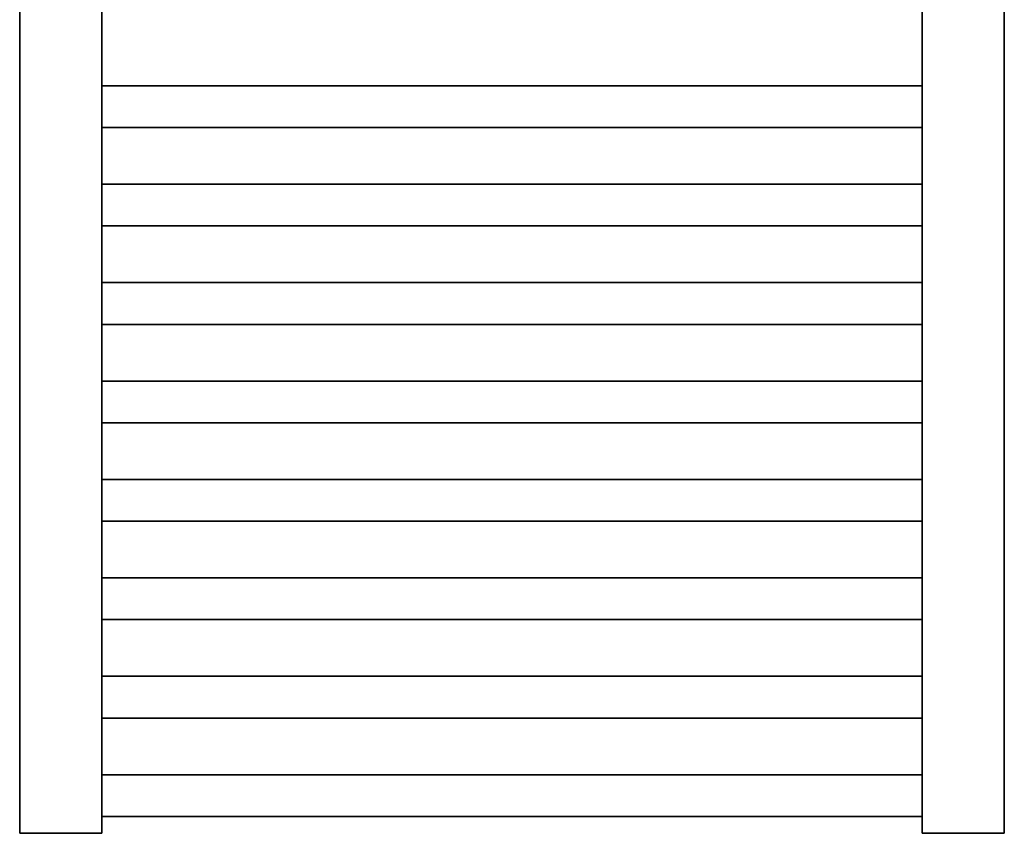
# Model space of a CAD drawing. Header units: millimetres. Extents: x 1279 to 58476, y -6899 to 74987.
# Tile 91 of 157: x 26622 to 27222, y -6385 to -5889. Entities that reach past the tile are written whole.
import ezdxf

# ---------------------------------------------------------------- set-up
doc = ezdxf.new("R2010")
doc.units = ezdxf.units.MM
doc.layers.add('UT_ZAŘÍZENÍ - OT', color=3, linetype='Continuous', lineweight=35)

msp = doc.modelspace()

# ---------------------------------------------------------------- linework, layer by layer
at = {"layer": 'UT_ZAŘÍZENÍ - OT', "linetype": 'Continuous'}
for p, q in [((26621.64, -4565.42), (26621.64, -6385.42)), ((26671.64, -6385.42), (26671.64, -4565.42)), ((27171.64, -4565.42), (27171.64, -6385.42)), ((27221.64, -6385.42), (27221.64, -4565.42)), ((26671.64, -5929.69), (27171.64, -5929.69)), ((26671.64, -5929.69), (27171.64, -5929.69)), ((26671.64, -5929.69), (27171.64, -5929.69)), ((26671.64, -5929.69), (27171.64, -5929.69)), ((26671.64, -5929.69), (27171.64, -5929.69)), ((26671.64, -5929.69), (27171.64, -5929.69)), ((26671.64, -5929.69), (27171.64, -5929.69)), ((26671.64, -5929.69), (27171.64, -5929.69)), ((26671.64, -5929.69), (27171.64, -5929.69)), ((26671.64, -5929.69), (27171.64, -5929.69)), ((26671.64, -5929.69), (27171.64, -5929.69)), ((26671.64, -5929.69), (27171.64, -5929.69)), ((26671.64, -5929.69), (27171.64, -5929.69)), ((26671.64, -5929.69), (27171.64, -5929.69)), ((26671.64, -5929.69), (27171.64, -5929.69)), ((26671.64, -5929.69), (27171.64, -5929.69)), ((26671.64, -5929.69), (27171.64, -5929.69)), ((26671.64, -5929.69), (27171.64, -5929.69)), ((26671.64, -5929.69), (27171.64, -5929.69)), ((26671.64, -5929.69), (27171.64, -5929.69)), ((26671.64, -5929.69), (27171.64, -5929.69)), ((26671.64, -5929.69), (27171.64, -5929.69)), ((26671.64, -5929.69), (27171.64, -5929.69)), ((26671.64, -5929.69), (27171.64, -5929.69)), ((26671.64, -5929.69), (27171.64, -5929.69)), ((26671.64, -5929.69), (27171.64, -5929.69)), ((26671.64, -5929.69), (27171.64, -5929.69)), ((26671.64, -5929.69), (27171.64, -5929.69)), ((26671.64, -5929.69), (27171.64, -5929.69)), ((26671.64, -5929.69), (27171.64, -5929.69)), ((26671.64, -5929.69), (27171.64, -5929.69)), ((26671.64, -5929.69), (27171.64, -5929.69)), ((26671.64, -5929.69), (27171.64, -5929.69)), ((26671.64, -5929.69), (27171.64, -5929.69)), ((26671.64, -5955.15), (27171.64, -5955.15)), ((26671.64, -5955.15), (27171.64, -5955.15)), ((26671.64, -5955.15), (27171.64, -5955.15)), ((26671.64, -5955.15), (27171.64, -5955.15)), ((26671.64, -5955.15), (27171.64, -5955.15)), ((26671.64, -5955.15), (27171.64, -5955.15)), ((26671.64, -5955.15), (27171.64, -5955.15)), ((26671.64, -5955.15), (27171.64, -5955.15)), ((26671.64, -5955.15), (27171.64, -5955.15)), ((26671.64, -5955.15), (27171.64, -5955.15)), ((26671.64, -5955.15), (27171.64, -5955.15)), ((26671.64, -5955.15), (27171.64, -5955.15)), ((26671.64, -5955.15), (27171.64, -5955.15)), ((26671.64, -5955.15), (27171.64, -5955.15)), ((26671.64, -5955.15), (27171.64, -5955.15)), ((26671.64, -5955.15), (27171.64, -5955.15)), ((26671.64, -5955.15), (27171.64, -5955.15)), ((26671.64, -5955.15), (27171.64, -5955.15)), ((26671.64, -5955.15), (27171.64, -5955.15)), ((26671.64, -5955.15), (27171.64, -5955.15)), ((26671.64, -5955.15), (27171.64, -5955.15)), ((26671.64, -5955.15), (27171.64, -5955.15)), ((26671.64, -5955.15), (27171.64, -5955.15)), ((26671.64, -5955.15), (27171.64, -5955.15)), ((26671.64, -5955.15), (27171.64, -5955.15)), ((26671.64, -5955.15), (27171.64, -5955.15)), ((26671.64, -5955.15), (27171.64, -5955.15)), ((26671.64, -5955.15), (27171.64, -5955.15)), ((26671.64, -5955.15), (27171.64, -5955.15)), ((26671.64, -5955.15), (27171.64, -5955.15)), ((26671.64, -5955.15), (27171.64, -5955.15)), ((26671.64, -5955.15), (27171.64, -5955.15)), ((26671.64, -5955.15), (27171.64, -5955.15)), ((26671.64, -5955.15), (27171.64, -5955.15)), ((26671.64, -5989.69), (27171.64, -5989.69)), ((26671.64, -5989.69), (27171.64, -5989.69)), ((26671.64, -5989.69), (27171.64, -5989.69)), ((26671.64, -5989.69), (27171.64, -5989.69)), ((26671.64, -5989.69), (27171.64, -5989.69)), ((26671.64, -5989.69), (27171.64, -5989.69)), ((26671.64, -5989.69), (27171.64, -5989.69)), ((26671.64, -5989.69), (27171.64, -5989.69)), ((26671.64, -5989.69), (27171.64, -5989.69)), ((26671.64, -5989.69), (27171.64, -5989.69)), ((26671.64, -5989.69), (27171.64, -5989.69)), ((26671.64, -5989.69), (27171.64, -5989.69)), ((26671.64, -5989.69), (27171.64, -5989.69)), ((26671.64, -5989.69), (27171.64, -5989.69)), ((26671.64, -5989.69), (27171.64, -5989.69)), ((26671.64, -5989.69), (27171.64, -5989.69)), ((26671.64, -5989.69), (27171.64, -5989.69)), ((26671.64, -5989.69), (27171.64, -5989.69)), ((26671.64, -5989.69), (27171.64, -5989.69)), ((26671.64, -5989.69), (27171.64, -5989.69)), ((26671.64, -5989.69), (27171.64, -5989.69)), ((26671.64, -5989.69), (27171.64, -5989.69)), ((26671.64, -5989.69), (27171.64, -5989.69)), ((26671.64, -5989.69), (27171.64, -5989.69)), ((26671.64, -5989.69), (27171.64, -5989.69)), ((26671.64, -5989.69), (27171.64, -5989.69)), ((26671.64, -5989.69), (27171.64, -5989.69)), ((26671.64, -5989.69), (27171.64, -5989.69)), ((26671.64, -5989.69), (27171.64, -5989.69)), ((26671.64, -5989.69), (27171.64, -5989.69)), ((26671.64, -5989.69), (27171.64, -5989.69)), ((26671.64, -5989.69), (27171.64, -5989.69)), ((26671.64, -5989.69), (27171.64, -5989.69)), ((26671.64, -5989.69), (27171.64, -5989.69)), ((26671.64, -6015.15), (27171.64, -6015.15)), ((26671.64, -6015.15), (27171.64, -6015.15)), ((26671.64, -6015.15), (27171.64, -6015.15)), ((26671.64, -6015.15), (27171.64, -6015.15)), ((26671.64, -6015.15), (27171.64, -6015.15)), ((26671.64, -6015.15), (27171.64, -6015.15)), ((26671.64, -6015.15), (27171.64, -6015.15)), ((26671.64, -6015.15), (27171.64, -6015.15)), ((26671.64, -6015.15), (27171.64, -6015.15)), ((26671.64, -6015.15), (27171.64, -6015.15)), ((26671.64, -6015.15), (27171.64, -6015.15)), ((26671.64, -6015.15), (27171.64, -6015.15)), ((26671.64, -6015.15), (27171.64, -6015.15)), ((26671.64, -6015.15), (27171.64, -6015.15)), ((26671.64, -6015.15), (27171.64, -6015.15)), ((26671.64, -6015.15), (27171.64, -6015.15)), ((26671.64, -6015.15), (27171.64, -6015.15)), ((26671.64, -6015.15), (27171.64, -6015.15)), ((26671.64, -6015.15), (27171.64, -6015.15)), ((26671.64, -6015.15), (27171.64, -6015.15)), ((26671.64, -6015.15), (27171.64, -6015.15)), ((26671.64, -6015.15), (27171.64, -6015.15)), ((26671.64, -6015.15), (27171.64, -6015.15)), ((26671.64, -6015.15), (27171.64, -6015.15)), ((26671.64, -6015.15), (27171.64, -6015.15)), ((26671.64, -6015.15), (27171.64, -6015.15)), ((26671.64, -6015.15), (27171.64, -6015.15)), ((26671.64, -6015.15), (27171.64, -6015.15)), ((26671.64, -6015.15), (27171.64, -6015.15)), ((26671.64, -6015.15), (27171.64, -6015.15)), ((26671.64, -6015.15), (27171.64, -6015.15)), ((26671.64, -6015.15), (27171.64, -6015.15)), ((26671.64, -6015.15), (27171.64, -6015.15)), ((26671.64, -6015.15), (27171.64, -6015.15)), ((26671.64, -6049.69), (27171.64, -6049.69)), ((26671.64, -6049.69), (27171.64, -6049.69)), ((26671.64, -6049.69), (27171.64, -6049.69)), ((26671.64, -6049.69), (27171.64, -6049.69)), ((26671.64, -6049.69), (27171.64, -6049.69)), ((26671.64, -6049.69), (27171.64, -6049.69)), ((26671.64, -6049.69), (27171.64, -6049.69)), ((26671.64, -6049.69), (27171.64, -6049.69)), ((26671.64, -6049.69), (27171.64, -6049.69)), ((26671.64, -6049.69), (27171.64, -6049.69)), ((26671.64, -6049.69), (27171.64, -6049.69)), ((26671.64, -6049.69), (27171.64, -6049.69)), ((26671.64, -6049.69), (27171.64, -6049.69)), ((26671.64, -6049.69), (27171.64, -6049.69)), ((26671.64, -6049.69), (27171.64, -6049.69)), ((26671.64, -6049.69), (27171.64, -6049.69)), ((26671.64, -6049.69), (27171.64, -6049.69)), ((26671.64, -6049.69), (27171.64, -6049.69)), ((26671.64, -6049.69), (27171.64, -6049.69)), ((26671.64, -6049.69), (27171.64, -6049.69)), ((26671.64, -6049.69), (27171.64, -6049.69)), ((26671.64, -6049.69), (27171.64, -6049.69)), ((26671.64, -6049.69), (27171.64, -6049.69)), ((26671.64, -6049.69), (27171.64, -6049.69)), ((26671.64, -6049.69), (27171.64, -6049.69)), ((26671.64, -6049.69), (27171.64, -6049.69)), ((26671.64, -6049.69), (27171.64, -6049.69)), ((26671.64, -6049.69), (27171.64, -6049.69)), ((26671.64, -6049.69), (27171.64, -6049.69)), ((26671.64, -6049.69), (27171.64, -6049.69)), ((26671.64, -6049.69), (27171.64, -6049.69)), ((26671.64, -6049.69), (27171.64, -6049.69)), ((26671.64, -6049.69), (27171.64, -6049.69)), ((26671.64, -6049.69), (27171.64, -6049.69)), ((26671.64, -6075.15), (27171.64, -6075.15)), ((26671.64, -6075.15), (27171.64, -6075.15)), ((26671.64, -6075.15), (27171.64, -6075.15)), ((26671.64, -6075.15), (27171.64, -6075.15)), ((26671.64, -6075.15), (27171.64, -6075.15)), ((26671.64, -6075.15), (27171.64, -6075.15)), ((26671.64, -6075.15), (27171.64, -6075.15)), ((26671.64, -6075.15), (27171.64, -6075.15)), ((26671.64, -6075.15), (27171.64, -6075.15)), ((26671.64, -6075.15), (27171.64, -6075.15)), ((26671.64, -6075.15), (27171.64, -6075.15)), ((26671.64, -6075.15), (27171.64, -6075.15)), ((26671.64, -6075.15), (27171.64, -6075.15)), ((26671.64, -6075.15), (27171.64, -6075.15)), ((26671.64, -6075.15), (27171.64, -6075.15)), ((26671.64, -6075.15), (27171.64, -6075.15)), ((26671.64, -6075.15), (27171.64, -6075.15)), ((26671.64, -6075.15), (27171.64, -6075.15)), ((26671.64, -6075.15), (27171.64, -6075.15)), ((26671.64, -6075.15), (27171.64, -6075.15)), ((26671.64, -6075.15), (27171.64, -6075.15)), ((26671.64, -6075.15), (27171.64, -6075.15)), ((26671.64, -6075.15), (27171.64, -6075.15)), ((26671.64, -6075.15), (27171.64, -6075.15)), ((26671.64, -6075.15), (27171.64, -6075.15)), ((26671.64, -6075.15), (27171.64, -6075.15)), ((26671.64, -6075.15), (27171.64, -6075.15)), ((26671.64, -6075.15), (27171.64, -6075.15)), ((26671.64, -6075.15), (27171.64, -6075.15)), ((26671.64, -6075.15), (27171.64, -6075.15)), ((26671.64, -6075.15), (27171.64, -6075.15)), ((26671.64, -6075.15), (27171.64, -6075.15)), ((26671.64, -6075.15), (27171.64, -6075.15)), ((26671.64, -6075.15), (27171.64, -6075.15)), ((26671.64, -6109.69), (27171.64, -6109.69)), ((26671.64, -6109.69), (27171.64, -6109.69)), ((26671.64, -6109.69), (27171.64, -6109.69)), ((26671.64, -6109.69), (27171.64, -6109.69)), ((26671.64, -6109.69), (27171.64, -6109.69)), ((26671.64, -6109.69), (27171.64, -6109.69)), ((26671.64, -6109.69), (27171.64, -6109.69)), ((26671.64, -6109.69), (27171.64, -6109.69)), ((26671.64, -6109.69), (27171.64, -6109.69)), ((26671.64, -6109.69), (27171.64, -6109.69)), ((26671.64, -6109.69), (27171.64, -6109.69)), ((26671.64, -6109.69), (27171.64, -6109.69)), ((26671.64, -6109.69), (27171.64, -6109.69)), ((26671.64, -6109.69), (27171.64, -6109.69)), ((26671.64, -6109.69), (27171.64, -6109.69)), ((26671.64, -6109.69), (27171.64, -6109.69)), ((26671.64, -6109.69), (27171.64, -6109.69)), ((26671.64, -6109.69), (27171.64, -6109.69)), ((26671.64, -6109.69), (27171.64, -6109.69)), ((26671.64, -6109.69), (27171.64, -6109.69)), ((26671.64, -6109.69), (27171.64, -6109.69)), ((26671.64, -6109.69), (27171.64, -6109.69)), ((26671.64, -6109.69), (27171.64, -6109.69)), ((26671.64, -6109.69), (27171.64, -6109.69)), ((26671.64, -6109.69), (27171.64, -6109.69)), ((26671.64, -6109.69), (27171.64, -6109.69)), ((26671.64, -6109.69), (27171.64, -6109.69)), ((26671.64, -6109.69), (27171.64, -6109.69)), ((26671.64, -6109.69), (27171.64, -6109.69)), ((26671.64, -6109.69), (27171.64, -6109.69)), ((26671.64, -6109.69), (27171.64, -6109.69)), ((26671.64, -6109.69), (27171.64, -6109.69)), ((26671.64, -6109.69), (27171.64, -6109.69)), ((26671.64, -6109.69), (27171.64, -6109.69)), ((26671.64, -6135.15), (27171.64, -6135.15)), ((26671.64, -6135.15), (27171.64, -6135.15)), ((26671.64, -6135.15), (27171.64, -6135.15)), ((26671.64, -6135.15), (27171.64, -6135.15)), ((26671.64, -6135.15), (27171.64, -6135.15)), ((26671.64, -6135.15), (27171.64, -6135.15)), ((26671.64, -6135.15), (27171.64, -6135.15)), ((26671.64, -6135.15), (27171.64, -6135.15)), ((26671.64, -6135.15), (27171.64, -6135.15)), ((26671.64, -6135.15), (27171.64, -6135.15)), ((26671.64, -6135.15), (27171.64, -6135.15)), ((26671.64, -6135.15), (27171.64, -6135.15)), ((26671.64, -6135.15), (27171.64, -6135.15)), ((26671.64, -6135.15), (27171.64, -6135.15)), ((26671.64, -6135.15), (27171.64, -6135.15)), ((26671.64, -6135.15), (27171.64, -6135.15)), ((26671.64, -6135.15), (27171.64, -6135.15)), ((26671.64, -6135.15), (27171.64, -6135.15)), ((26671.64, -6135.15), (27171.64, -6135.15)), ((26671.64, -6135.15), (27171.64, -6135.15)), ((26671.64, -6135.15), (27171.64, -6135.15)), ((26671.64, -6135.15), (27171.64, -6135.15)), ((26671.64, -6135.15), (27171.64, -6135.15)), ((26671.64, -6135.15), (27171.64, -6135.15)), ((26671.64, -6135.15), (27171.64, -6135.15)), ((26671.64, -6135.15), (27171.64, -6135.15)), ((26671.64, -6135.15), (27171.64, -6135.15)), ((26671.64, -6135.15), (27171.64, -6135.15)), ((26671.64, -6135.15), (27171.64, -6135.15)), ((26671.64, -6135.15), (27171.64, -6135.15)), ((26671.64, -6135.15), (27171.64, -6135.15)), ((26671.64, -6135.15), (27171.64, -6135.15)), ((26671.64, -6135.15), (27171.64, -6135.15)), ((26671.64, -6135.15), (27171.64, -6135.15)), ((26671.64, -6169.69), (27171.64, -6169.69)), ((26671.64, -6169.69), (27171.64, -6169.69)), ((26671.64, -6169.69), (27171.64, -6169.69)), ((26671.64, -6169.69), (27171.64, -6169.69)), ((26671.64, -6169.69), (27171.64, -6169.69)), ((26671.64, -6169.69), (27171.64, -6169.69)), ((26671.64, -6169.69), (27171.64, -6169.69)), ((26671.64, -6169.69), (27171.64, -6169.69)), ((26671.64, -6169.69), (27171.64, -6169.69)), ((26671.64, -6169.69), (27171.64, -6169.69)), ((26671.64, -6169.69), (27171.64, -6169.69)), ((26671.64, -6169.69), (27171.64, -6169.69)), ((26671.64, -6169.69), (27171.64, -6169.69)), ((26671.64, -6169.69), (27171.64, -6169.69)), ((26671.64, -6169.69), (27171.64, -6169.69)), ((26671.64, -6169.69), (27171.64, -6169.69)), ((26671.64, -6169.69), (27171.64, -6169.69)), ((26671.64, -6169.69), (27171.64, -6169.69)), ((26671.64, -6169.69), (27171.64, -6169.69)), ((26671.64, -6169.69), (27171.64, -6169.69)), ((26671.64, -6169.69), (27171.64, -6169.69)), ((26671.64, -6169.69), (27171.64, -6169.69)), ((26671.64, -6169.69), (27171.64, -6169.69)), ((26671.64, -6169.69), (27171.64, -6169.69)), ((26671.64, -6169.69), (27171.64, -6169.69)), ((26671.64, -6169.69), (27171.64, -6169.69)), ((26671.64, -6169.69), (27171.64, -6169.69)), ((26671.64, -6169.69), (27171.64, -6169.69)), ((26671.64, -6169.69), (27171.64, -6169.69)), ((26671.64, -6169.69), (27171.64, -6169.69)), ((26671.64, -6169.69), (27171.64, -6169.69)), ((26671.64, -6169.69), (27171.64, -6169.69)), ((26671.64, -6169.69), (27171.64, -6169.69)), ((26671.64, -6169.69), (27171.64, -6169.69)), ((26671.64, -6195.15), (27171.64, -6195.15)), ((26671.64, -6195.15), (27171.64, -6195.15)), ((26671.64, -6195.15), (27171.64, -6195.15)), ((26671.64, -6195.15), (27171.64, -6195.15)), ((26671.64, -6195.15), (27171.64, -6195.15)), ((26671.64, -6195.15), (27171.64, -6195.15)), ((26671.64, -6195.15), (27171.64, -6195.15)), ((26671.64, -6195.15), (27171.64, -6195.15)), ((26671.64, -6195.15), (27171.64, -6195.15)), ((26671.64, -6195.15), (27171.64, -6195.15)), ((26671.64, -6195.15), (27171.64, -6195.15)), ((26671.64, -6195.15), (27171.64, -6195.15)), ((26671.64, -6195.15), (27171.64, -6195.15)), ((26671.64, -6195.15), (27171.64, -6195.15)), ((26671.64, -6195.15), (27171.64, -6195.15)), ((26671.64, -6195.15), (27171.64, -6195.15)), ((26671.64, -6195.15), (27171.64, -6195.15)), ((26671.64, -6195.15), (27171.64, -6195.15)), ((26671.64, -6195.15), (27171.64, -6195.15)), ((26671.64, -6195.15), (27171.64, -6195.15)), ((26671.64, -6195.15), (27171.64, -6195.15)), ((26671.64, -6195.15), (27171.64, -6195.15)), ((26671.64, -6195.15), (27171.64, -6195.15)), ((26671.64, -6195.15), (27171.64, -6195.15)), ((26671.64, -6195.15), (27171.64, -6195.15)), ((26671.64, -6195.15), (27171.64, -6195.15)), ((26671.64, -6195.15), (27171.64, -6195.15)), ((26671.64, -6195.15), (27171.64, -6195.15)), ((26671.64, -6195.15), (27171.64, -6195.15)), ((26671.64, -6195.15), (27171.64, -6195.15)), ((26671.64, -6195.15), (27171.64, -6195.15)), ((26671.64, -6195.15), (27171.64, -6195.15)), ((26671.64, -6195.15), (27171.64, -6195.15)), ((26671.64, -6195.15), (27171.64, -6195.15)), ((26671.64, -6229.69), (27171.64, -6229.69)), ((26671.64, -6229.69), (27171.64, -6229.69)), ((26671.64, -6229.69), (27171.64, -6229.69)), ((26671.64, -6229.69), (27171.64, -6229.69)), ((26671.64, -6229.69), (27171.64, -6229.69)), ((26671.64, -6229.69), (27171.64, -6229.69)), ((26671.64, -6229.69), (27171.64, -6229.69)), ((26671.64, -6229.69), (27171.64, -6229.69)), ((26671.64, -6229.69), (27171.64, -6229.69)), ((26671.64, -6229.69), (27171.64, -6229.69)), ((26671.64, -6229.69), (27171.64, -6229.69)), ((26671.64, -6229.69), (27171.64, -6229.69)), ((26671.64, -6229.69), (27171.64, -6229.69)), ((26671.64, -6229.69), (27171.64, -6229.69)), ((26671.64, -6229.69), (27171.64, -6229.69)), ((26671.64, -6229.69), (27171.64, -6229.69)), ((26671.64, -6229.69), (27171.64, -6229.69)), ((26671.64, -6229.69), (27171.64, -6229.69)), ((26671.64, -6229.69), (27171.64, -6229.69)), ((26671.64, -6229.69), (27171.64, -6229.69)), ((26671.64, -6229.69), (27171.64, -6229.69)), ((26671.64, -6229.69), (27171.64, -6229.69)), ((26671.64, -6229.69), (27171.64, -6229.69)), ((26671.64, -6229.69), (27171.64, -6229.69)), ((26671.64, -6229.69), (27171.64, -6229.69)), ((26671.64, -6229.69), (27171.64, -6229.69)), ((26671.64, -6229.69), (27171.64, -6229.69)), ((26671.64, -6229.69), (27171.64, -6229.69)), ((26671.64, -6229.69), (27171.64, -6229.69)), ((26671.64, -6229.69), (27171.64, -6229.69)), ((26671.64, -6229.69), (27171.64, -6229.69)), ((26671.64, -6229.69), (27171.64, -6229.69)), ((26671.64, -6229.69), (27171.64, -6229.69)), ((26671.64, -6229.69), (27171.64, -6229.69)), ((26671.64, -6255.15), (27171.64, -6255.15)), ((26671.64, -6255.15), (27171.64, -6255.15)), ((26671.64, -6255.15), (27171.64, -6255.15)), ((26671.64, -6255.15), (27171.64, -6255.15)), ((26671.64, -6255.15), (27171.64, -6255.15)), ((26671.64, -6255.15), (27171.64, -6255.15)), ((26671.64, -6255.15), (27171.64, -6255.15)), ((26671.64, -6255.15), (27171.64, -6255.15)), ((26671.64, -6255.15), (27171.64, -6255.15)), ((26671.64, -6255.15), (27171.64, -6255.15)), ((26671.64, -6255.15), (27171.64, -6255.15)), ((26671.64, -6255.15), (27171.64, -6255.15)), ((26671.64, -6255.15), (27171.64, -6255.15)), ((26671.64, -6255.15), (27171.64, -6255.15)), ((26671.64, -6255.15), (27171.64, -6255.15)), ((26671.64, -6255.15), (27171.64, -6255.15)), ((26671.64, -6255.15), (27171.64, -6255.15)), ((26671.64, -6255.15), (27171.64, -6255.15)), ((26671.64, -6255.15), (27171.64, -6255.15)), ((26671.64, -6255.15), (27171.64, -6255.15)), ((26671.64, -6255.15), (27171.64, -6255.15)), ((26671.64, -6255.15), (27171.64, -6255.15)), ((26671.64, -6255.15), (27171.64, -6255.15)), ((26671.64, -6255.15), (27171.64, -6255.15)), ((26671.64, -6255.15), (27171.64, -6255.15)), ((26671.64, -6255.15), (27171.64, -6255.15)), ((26671.64, -6255.15), (27171.64, -6255.15)), ((26671.64, -6255.15), (27171.64, -6255.15)), ((26671.64, -6255.15), (27171.64, -6255.15)), ((26671.64, -6255.15), (27171.64, -6255.15)), ((26671.64, -6255.15), (27171.64, -6255.15)), ((26671.64, -6255.15), (27171.64, -6255.15)), ((26671.64, -6255.15), (27171.64, -6255.15)), ((26671.64, -6255.15), (27171.64, -6255.15)), ((26671.64, -6289.69), (27171.64, -6289.69)), ((26671.64, -6289.69), (27171.64, -6289.69)), ((26671.64, -6289.69), (27171.64, -6289.69)), ((26671.64, -6289.69), (27171.64, -6289.69)), ((26671.64, -6289.69), (27171.64, -6289.69)), ((26671.64, -6289.69), (27171.64, -6289.69)), ((26671.64, -6289.69), (27171.64, -6289.69)), ((26671.64, -6289.69), (27171.64, -6289.69)), ((26671.64, -6289.69), (27171.64, -6289.69)), ((26671.64, -6289.69), (27171.64, -6289.69)), ((26671.64, -6289.69), (27171.64, -6289.69)), ((26671.64, -6289.69), (27171.64, -6289.69)), ((26671.64, -6289.69), (27171.64, -6289.69)), ((26671.64, -6289.69), (27171.64, -6289.69)), ((26671.64, -6289.69), (27171.64, -6289.69)), ((26671.64, -6289.69), (27171.64, -6289.69)), ((26671.64, -6289.69), (27171.64, -6289.69)), ((26671.64, -6289.69), (27171.64, -6289.69)), ((26671.64, -6289.69), (27171.64, -6289.69)), ((26671.64, -6289.69), (27171.64, -6289.69)), ((26671.64, -6289.69), (27171.64, -6289.69)), ((26671.64, -6289.69), (27171.64, -6289.69)), ((26671.64, -6289.69), (27171.64, -6289.69)), ((26671.64, -6289.69), (27171.64, -6289.69)), ((26671.64, -6289.69), (27171.64, -6289.69)), ((26671.64, -6289.69), (27171.64, -6289.69)), ((26671.64, -6289.69), (27171.64, -6289.69)), ((26671.64, -6289.69), (27171.64, -6289.69)), ((26671.64, -6289.69), (27171.64, -6289.69)), ((26671.64, -6289.69), (27171.64, -6289.69)), ((26671.64, -6289.69), (27171.64, -6289.69)), ((26671.64, -6289.69), (27171.64, -6289.69)), ((26671.64, -6289.69), (27171.64, -6289.69)), ((26671.64, -6289.69), (27171.64, -6289.69)), ((26671.64, -6315.15), (27171.64, -6315.15)), ((26671.64, -6315.15), (27171.64, -6315.15)), ((26671.64, -6315.15), (27171.64, -6315.15)), ((26671.64, -6315.15), (27171.64, -6315.15)), ((26671.64, -6315.15), (27171.64, -6315.15)), ((26671.64, -6315.15), (27171.64, -6315.15)), ((26671.64, -6315.15), (27171.64, -6315.15)), ((26671.64, -6315.15), (27171.64, -6315.15)), ((26671.64, -6315.15), (27171.64, -6315.15)), ((26671.64, -6315.15), (27171.64, -6315.15)), ((26671.64, -6315.15), (27171.64, -6315.15)), ((26671.64, -6315.15), (27171.64, -6315.15)), ((26671.64, -6315.15), (27171.64, -6315.15)), ((26671.64, -6315.15), (27171.64, -6315.15)), ((26671.64, -6315.15), (27171.64, -6315.15)), ((26671.64, -6315.15), (27171.64, -6315.15)), ((26671.64, -6315.15), (27171.64, -6315.15)), ((26671.64, -6315.15), (27171.64, -6315.15)), ((26671.64, -6315.15), (27171.64, -6315.15)), ((26671.64, -6315.15), (27171.64, -6315.15)), ((26671.64, -6315.15), (27171.64, -6315.15)), ((26671.64, -6315.15), (27171.64, -6315.15)), ((26671.64, -6315.15), (27171.64, -6315.15)), ((26671.64, -6315.15), (27171.64, -6315.15)), ((26671.64, -6315.15), (27171.64, -6315.15)), ((26671.64, -6315.15), (27171.64, -6315.15)), ((26671.64, -6315.15), (27171.64, -6315.15)), ((26671.64, -6315.15), (27171.64, -6315.15)), ((26671.64, -6315.15), (27171.64, -6315.15)), ((26671.64, -6315.15), (27171.64, -6315.15)), ((26671.64, -6315.15), (27171.64, -6315.15)), ((26671.64, -6315.15), (27171.64, -6315.15)), ((26671.64, -6315.15), (27171.64, -6315.15)), ((26671.64, -6315.15), (27171.64, -6315.15)), ((27171.64, -6335.42), (27171.64, -6335.42)), ((27171.64, -6349.69), (27171.64, -6344.42)), ((27171.64, -6344.42), (27171.64, -6349.69)), ((27171.64, -6349.69), (27171.64, -6344.42)), ((27171.64, -6344.42), (27171.64, -6349.69)), ((27171.64, -6349.69), (27171.64, -6344.42)), ((27171.64, -6344.42), (27171.64, -6349.69)), ((27171.64, -6349.69), (27171.64, -6344.42)), ((27171.64, -6344.42), (27171.64, -6349.69)), ((27171.64, -6349.69), (27171.64, -6344.42)), ((27171.64, -6344.42), (27171.64, -6349.69)), ((27171.64, -6349.69), (27171.64, -6344.42)), ((27171.64, -6344.42), (27171.64, -6349.69)), ((27171.64, -6349.69), (27171.64, -6344.42)), ((27171.64, -6344.42), (27171.64, -6349.69)), ((27171.64, -6349.69), (27171.64, -6344.42)), ((27171.64, -6344.42), (27171.64, -6349.69)), ((27171.64, -6349.69), (27171.64, -6344.42)), ((27171.64, -6344.42), (27171.64, -6349.69)), ((27171.64, -6349.69), (27171.64, -6344.42)), ((27171.64, -6344.42), (27171.64, -6349.69)), ((27171.64, -6349.69), (27171.64, -6344.42)), ((27171.64, -6344.42), (27171.64, -6349.69)), ((27171.64, -6349.69), (27171.64, -6344.42)), ((27171.64, -6344.42), (27171.64, -6349.69)), ((27171.64, -6349.69), (27171.64, -6344.42)), ((27171.64, -6344.42), (27171.64, -6349.69)), ((27171.64, -6349.69), (27171.64, -6344.42)), ((27171.64, -6344.42), (27171.64, -6349.69)), ((27171.64, -6349.69), (27171.64, -6344.42)), ((27171.64, -6344.42), (27171.64, -6349.69)), ((27171.64, -6349.69), (27171.64, -6344.42)), ((27171.64, -6344.42), (27171.64, -6349.69)), ((27171.64, -6349.69), (27171.64, -6344.42)), ((27171.64, -6344.42), (27171.64, -6349.69)), ((26671.64, -6349.69), (27171.64, -6349.69)), ((26671.64, -6349.69), (27171.64, -6349.69)), ((26671.64, -6349.69), (27171.64, -6349.69)), ((26671.64, -6349.69), (27171.64, -6349.69)), ((26671.64, -6349.69), (27171.64, -6349.69)), ((26671.64, -6349.69), (27171.64, -6349.69)), ((26671.64, -6349.69), (27171.64, -6349.69)), ((26671.64, -6349.69), (27171.64, -6349.69)), ((26671.64, -6349.69), (27171.64, -6349.69)), ((26671.64, -6349.69), (27171.64, -6349.69)), ((26671.64, -6349.69), (27171.64, -6349.69)), ((26671.64, -6349.69), (27171.64, -6349.69)), ((26671.64, -6349.69), (27171.64, -6349.69)), ((26671.64, -6349.69), (27171.64, -6349.69)), ((26671.64, -6349.69), (27171.64, -6349.69)), ((26671.64, -6349.69), (27171.64, -6349.69)), ((26671.64, -6349.69), (27171.64, -6349.69)), ((26671.64, -6349.69), (27171.64, -6349.69)), ((26671.64, -6349.69), (27171.64, -6349.69)), ((26671.64, -6349.69), (27171.64, -6349.69)), ((26671.64, -6349.69), (27171.64, -6349.69)), ((26671.64, -6349.69), (27171.64, -6349.69)), ((26671.64, -6349.69), (27171.64, -6349.69)), ((26671.64, -6349.69), (27171.64, -6349.69)), ((26671.64, -6349.69), (27171.64, -6349.69)), ((26671.64, -6349.69), (27171.64, -6349.69)), ((26671.64, -6349.69), (27171.64, -6349.69)), ((26671.64, -6349.69), (27171.64, -6349.69)), ((26671.64, -6349.69), (27171.64, -6349.69)), ((26671.64, -6349.69), (27171.64, -6349.69)), ((26671.64, -6349.69), (27171.64, -6349.69)), ((26671.64, -6349.69), (27171.64, -6349.69)), ((26671.64, -6349.69), (27171.64, -6349.69)), ((26671.64, -6349.69), (27171.64, -6349.69)), ((27171.64, -6362.42), (27171.64, -6349.69)), ((27171.64, -6349.69), (27171.64, -6362.42)), ((27171.64, -6362.42), (27171.64, -6349.69)), ((27171.64, -6349.69), (27171.64, -6362.42)), ((27171.64, -6362.42), (27171.64, -6349.69)), ((27171.64, -6349.69), (27171.64, -6362.42)), ((27171.64, -6362.42), (27171.64, -6349.69)), ((27171.64, -6349.69), (27171.64, -6362.42)), ((27171.64, -6362.42), (27171.64, -6349.69)), ((27171.64, -6349.69), (27171.64, -6362.42)), ((27171.64, -6362.42), (27171.64, -6349.69)), ((27171.64, -6349.69), (27171.64, -6362.42)), ((27171.64, -6362.42), (27171.64, -6349.69)), ((27171.64, -6349.69), (27171.64, -6362.42)), ((27171.64, -6362.42), (27171.64, -6349.69)), ((27171.64, -6349.69), (27171.64, -6362.42)), ((27171.64, -6362.42), (27171.64, -6349.69)), ((27171.64, -6349.69), (27171.64, -6362.42)), ((27171.64, -6362.42), (27171.64, -6349.69)), ((27171.64, -6349.69), (27171.64, -6362.42)), ((27171.64, -6362.42), (27171.64, -6349.69)), ((27171.64, -6349.69), (27171.64, -6362.42)), ((27171.64, -6362.42), (27171.64, -6349.69)), ((27171.64, -6349.69), (27171.64, -6362.42)), ((27171.64, -6362.42), (27171.64, -6349.69)), ((27171.64, -6349.69), (27171.64, -6362.42)), ((27171.64, -6362.42), (27171.64, -6349.69)), ((27171.64, -6349.69), (27171.64, -6362.42)), ((27171.64, -6362.42), (27171.64, -6349.69)), ((27171.64, -6349.69), (27171.64, -6362.42)), ((27171.64, -6362.42), (27171.64, -6349.69)), ((27171.64, -6349.69), (27171.64, -6362.42)), ((27171.64, -6362.42), (27171.64, -6349.69)), ((27171.64, -6349.69), (27171.64, -6362.42)), ((27171.64, -6362.42), (27171.64, -6375.15)), ((27171.64, -6375.15), (27171.64, -6362.42)), ((27171.64, -6362.42), (27171.64, -6375.15)), ((27171.64, -6375.15), (27171.64, -6362.42)), ((27171.64, -6362.42), (27171.64, -6375.15)), ((27171.64, -6375.15), (27171.64, -6362.42)), ((27171.64, -6362.42), (27171.64, -6375.15)), ((27171.64, -6375.15), (27171.64, -6362.42)), ((27171.64, -6362.42), (27171.64, -6375.15)), ((27171.64, -6375.15), (27171.64, -6362.42)), ((27171.64, -6362.42), (27171.64, -6375.15)), ((27171.64, -6375.15), (27171.64, -6362.42)), ((27171.64, -6362.42), (27171.64, -6375.15)), ((27171.64, -6375.15), (27171.64, -6362.42)), ((27171.64, -6362.42), (27171.64, -6375.15)), ((27171.64, -6375.15), (27171.64, -6362.42)), ((27171.64, -6362.42), (27171.64, -6375.15)), ((27171.64, -6375.15), (27171.64, -6362.42)), ((27171.64, -6362.42), (27171.64, -6375.15)), ((27171.64, -6375.15), (27171.64, -6362.42)), ((27171.64, -6362.42), (27171.64, -6375.15)), ((27171.64, -6375.15), (27171.64, -6362.42)), ((27171.64, -6362.42), (27171.64, -6375.15)), ((27171.64, -6375.15), (27171.64, -6362.42)), ((27171.64, -6362.42), (27171.64, -6375.15)), ((27171.64, -6375.15), (27171.64, -6362.42)), ((27171.64, -6362.42), (27171.64, -6375.15)), ((27171.64, -6375.15), (27171.64, -6362.42)), ((27171.64, -6362.42), (27171.64, -6375.15)), ((27171.64, -6375.15), (27171.64, -6362.42)), ((27171.64, -6362.42), (27171.64, -6375.15)), ((27171.64, -6375.15), (27171.64, -6362.42)), ((27171.64, -6362.42), (27171.64, -6375.15)), ((27171.64, -6375.15), (27171.64, -6362.42)), ((26671.64, -6375.15), (27171.64, -6375.15)), ((26671.64, -6375.15), (27171.64, -6375.15)), ((26671.64, -6375.15), (27171.64, -6375.15)), ((26671.64, -6375.15), (27171.64, -6375.15)), ((26671.64, -6375.15), (27171.64, -6375.15)), ((26671.64, -6375.15), (27171.64, -6375.15)), ((26671.64, -6375.15), (27171.64, -6375.15)), ((26671.64, -6375.15), (27171.64, -6375.15)), ((26671.64, -6375.15), (27171.64, -6375.15)), ((26671.64, -6375.15), (27171.64, -6375.15)), ((26671.64, -6375.15), (27171.64, -6375.15)), ((26671.64, -6375.15), (27171.64, -6375.15)), ((26671.64, -6375.15), (27171.64, -6375.15)), ((26671.64, -6375.15), (27171.64, -6375.15)), ((26671.64, -6375.15), (27171.64, -6375.15)), ((26671.64, -6375.15), (27171.64, -6375.15)), ((26671.64, -6375.15), (27171.64, -6375.15)), ((26671.64, -6375.15), (27171.64, -6375.15)), ((26671.64, -6375.15), (27171.64, -6375.15)), ((26671.64, -6375.15), (27171.64, -6375.15)), ((26671.64, -6375.15), (27171.64, -6375.15)), ((26671.64, -6375.15), (27171.64, -6375.15)), ((26671.64, -6375.15), (27171.64, -6375.15)), ((26671.64, -6375.15), (27171.64, -6375.15)), ((26671.64, -6375.15), (27171.64, -6375.15)), ((26671.64, -6375.15), (27171.64, -6375.15)), ((26671.64, -6375.15), (27171.64, -6375.15)), ((26671.64, -6375.15), (27171.64, -6375.15)), ((26671.64, -6375.15), (27171.64, -6375.15)), ((26671.64, -6375.15), (27171.64, -6375.15)), ((26671.64, -6375.15), (27171.64, -6375.15)), ((26671.64, -6375.15), (27171.64, -6375.15)), ((26671.64, -6375.15), (27171.64, -6375.15)), ((26671.64, -6375.15), (27171.64, -6375.15)), ((27171.64, -6375.15), (27171.64, -6380.42)), ((27171.64, -6380.42), (27171.64, -6375.15)), ((27171.64, -6375.15), (27171.64, -6380.42)), ((27171.64, -6380.42), (27171.64, -6375.15)), ((27171.64, -6375.15), (27171.64, -6380.42)), ((27171.64, -6380.42), (27171.64, -6375.15)), ((27171.64, -6375.15), (27171.64, -6380.42)), ((27171.64, -6380.42), (27171.64, -6375.15)), ((27171.64, -6375.15), (27171.64, -6380.42)), ((27171.64, -6380.42), (27171.64, -6375.15)), ((27171.64, -6375.15), (27171.64, -6380.42)), ((27171.64, -6380.42), (27171.64, -6375.15)), ((27171.64, -6375.15), (27171.64, -6380.42)), ((27171.64, -6380.42), (27171.64, -6375.15)), ((27171.64, -6375.15), (27171.64, -6380.42)), ((27171.64, -6380.42), (27171.64, -6375.15)), ((27171.64, -6375.15), (27171.64, -6380.42)), ((27171.64, -6380.42), (27171.64, -6375.15)), ((27171.64, -6375.15), (27171.64, -6380.42)), ((27171.64, -6380.42), (27171.64, -6375.15)), ((27171.64, -6375.15), (27171.64, -6380.42)), ((27171.64, -6380.42), (27171.64, -6375.15)), ((27171.64, -6375.15), (27171.64, -6380.42)), ((27171.64, -6380.42), (27171.64, -6375.15)), ((27171.64, -6375.15), (27171.64, -6380.42)), ((27171.64, -6380.42), (27171.64, -6375.15)), ((27171.64, -6375.15), (27171.64, -6380.42)), ((27171.64, -6380.42), (27171.64, -6375.15)), ((27171.64, -6375.15), (27171.64, -6380.42)), ((27171.64, -6380.42), (27171.64, -6375.15)), ((27171.64, -6375.15), (27171.64, -6380.42)), ((27171.64, -6380.42), (27171.64, -6375.15)), ((27171.64, -6375.15), (27171.64, -6380.42)), ((27171.64, -6380.42), (27171.64, -6375.15)), ((26621.64, -6385.42), (26671.64, -6385.42)), ((27171.64, -6385.42), (27171.64, -6385.42)), ((27171.64, -6385.42), (27221.64, -6385.42))]:
    msp.add_line(p, q, dxfattribs=at)

doc.saveas('drawing.dxf')
